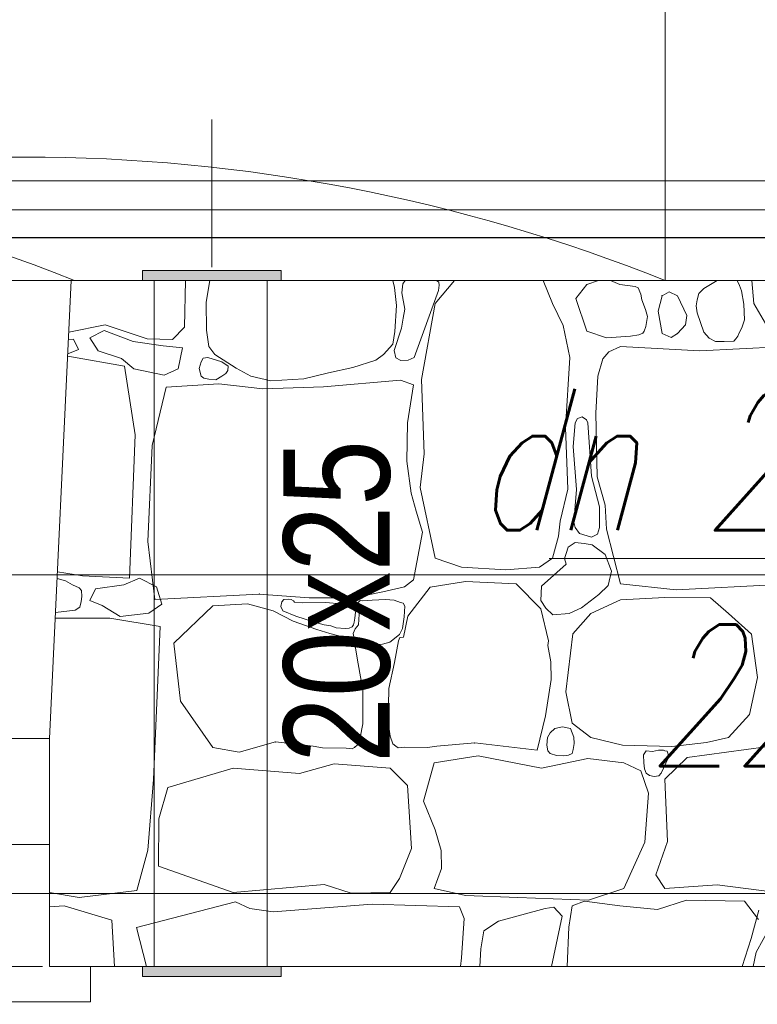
# Model space of a CAD drawing. Header units: millimetres. Extents: x -573548 to 674770, y -210017 to -47794.
# Tile 129 of 234: x 102765 to 103807, y -105629 to -104237. Entities that reach past the tile are written whole.
import ezdxf
from ezdxf import colors
from ezdxf.entities.mleader import LeaderData, LeaderLine
from ezdxf.enums import TextEntityAlignment as Align
from ezdxf.lldxf.tags import DXFTag
from ezdxf.math import Vec2, Vec3

# ---------------------------------------------------------------- set-up
doc = ezdxf.new("R2010")
doc.units = ezdxf.units.MM
for name, color, linetype, lineweight in [('A.02 RZUT PIWNICY_is$0$_HATCH_Nr_pióra__18', 8, 'Continuous', 9), ('A.02 RZUT PIWNICY_is$0$detalokna_Nr_pióra__2', 8, 'Continuous', 9), ('A.02 RZUT PIWNICY_is$0$detalokna_Nr_pióra__8', 8, 'Continuous', 9), ('A.02 RZUT PIWNICY_is$0$Nowe_A_okno_Nr_pióra__59', 8, 'Continuous', 9), ('A.02 RZUT PIWNICY_is$0$OBRYS PARTERU#1_Nr_pióra__1', 8, 'Continuous', 9), ('A.02 RZUT PIWNICY_is$0$podciagi_Nr_pióra__1', 8, 'Continuous', 9), ('A.02 RZUT PIWNICY_is$0$PRZERYWANA_Nr_pióra__8', 8, 'Continuous', 9), ('A.02 RZUT PIWNICY_is$0$SCHODY_Nr_pióra__1', 8, 'Continuous', 9), ('A.02 RZUT PIWNICY_is$0$strop_cieniej_Nr_pióra__1', 8, 'Continuous', 9), ('A.02 RZUT PIWNICY_is$0$Structural - Bearing_Nr_pióra__21', 8, 'Continuous', 9), ('A.02 RZUT PIWNICY_is$0$Structural - Grid', 8, 'Continuous', 9), ('A.02 RZUT PIWNICY_is$0$Structural - Grid_Nr_pióra__17', 8, 'Continuous', 9), ('A.02 RZUT PIWNICY_is$0$WYCIĄG_Nr_pióra__1', 8, 'Continuous', 9), ('GB - OPISY', 7, 'Continuous', 13), ('IS_Przyłącza_o.p._Powrót', 142, 'DASH', 18)]:
    doc.layers.add(name, color=color, linetype=linetype, lineweight=lineweight)
doc.layers.add('IS_Zasilanie', color=1, linetype='SOLID', lineweight=30, true_color=0xff0000)
doc.styles.add('A.02 RZUT PIWNICY_is$0$STYL_AUTOMATYCZNY_1', font='arial.ttf')
doc.styles.add('A.02 RZUT PIWNICY_is$0$STYL_AUTOMATYCZNY_4', font='arial.ttf', dxfattribs={"width": 0.8})
doc.styles.add('JOLA_S', font='romans.shx', dxfattribs={"width": 0.7, "oblique": 15})
tags = doc.linetypes.add('DASH', pattern=[15, 10, -5]).pattern_tags.tags
tags[6:7] = [DXFTag(74, 4), DXFTag(75, 0), DXFTag(340, '0'), DXFTag(46, 0.0), DXFTag(50, 0.0), DXFTag(44, 0.0), DXFTag(45, 0.0)]
tags[4:5] = [DXFTag(74, 4), DXFTag(75, 0), DXFTag(340, '0'), DXFTag(46, 0.0), DXFTag(50, 0.0), DXFTag(44, 0.0), DXFTag(45, 0.0)]
tags = doc.linetypes.add('SOLID', pattern=[10, 10, 0]).pattern_tags.tags
tags[6:7] = [DXFTag(74, 4), DXFTag(75, 0), DXFTag(340, '0'), DXFTag(46, 0.0), DXFTag(50, 0.0), DXFTag(44, 0.0), DXFTag(45, 0.0)]
tags[4:5] = [DXFTag(74, 4), DXFTag(75, 0), DXFTag(340, '0'), DXFTag(46, 0.0), DXFTag(50, 0.0), DXFTag(44, 0.0), DXFTag(45, 0.0)]

# ---------------------------------------------------------------- blocks, each defined once
blk = doc.blocks.new('*X48646')
at = {"layer": 'A.02 RZUT PIWNICY_is$0$_HATCH_Nr_pióra__18'}
for p, q in [((103568.1, -104671.6), (103569.3, -104605.5)), ((103603.8, -104605.5), (103598.6, -104635.9)), ((103864.7, -104615.6), (103862.6, -104605.5)), ((103876.5, -104610.1), (103875.4, -104622.9)), ((103879.8, -104605.5), (103876.5, -104610.1)), ((103949.8, -104605.5), (103922.2, -104638.1)), ((103927.3, -104607.7), (103924.1, -104605.5)), ((103927.1, -104619.4), (103927.8, -104612.3)), ((103927.8, -104612.3), (103927.3, -104607.7)), ((104088.2, -104638.1), (104075, -104605.5)), ((104136.5, -104611.3), (104121.2, -104630.7)), ((104153.4, -104605.5), (104136.5, -104611.3)), ((104170.3, -104605.6), (104170.1, -104605.5)), ((104183.5, -104611.3), (104170.3, -104605.6)), ((104205.1, -104613.8), (104183.5, -104611.3)), ((104321.1, -104605.5), (104302, -104616.7)), ((104352.3, -104612.5), (104349.4, -104605.5)), ((104355.3, -104620.3), (104352.3, -104612.5)), ((104369.8, -104605.5), (104373, -104638.1)), ((103867.8, -104640.9), (103864.7, -104615.6)), ((103875.4, -104622.9), (103879.2, -104646.2)), ((103892.5, -104714.5), (103927.1, -104619.4)), ((104209.1, -104615.8), (104205.1, -104613.8)), ((104213, -104625), (104209.1, -104615.8)), ((104214.5, -104632.8), (104213, -104625)), ((104243, -104627), (104237.6, -104648.9)), ((104253.1, -104621.6), (104243, -104627)), ((104264.8, -104627), (104253.1, -104621.6)), ((104278, -104655.1), (104264.8, -104627)), ((104295.2, -104623.8), (104292.6, -104632.7)), ((104302, -104616.7), (104295.2, -104623.8)), ((104358.8, -104639.1), (104355.3, -104620.3)), ((103598.6, -104635.9), (103599.1, -104675.5)), ((103865.2, -104677.8), (103867.8, -104640.9)), ((103922.2, -104638.1), (103902.8, -104745.5)), ((104103.4, -104669.1), (104088.2, -104638.1)), ((104121.2, -104630.7), (104136.5, -104676.9)), ((104219.7, -104646.3), (104214.5, -104632.8)), ((104292.6, -104632.7), (104291.3, -104641.5)), ((104359.8, -104661.3), (104358.8, -104639.1)), ((104373, -104638.1), (104392.4, -104672)), ((103879.2, -104646.2), (103877.3, -104658.6)), ((104222.3, -104656.3), (104219.7, -104646.3)), ((104237.6, -104648.9), (104243, -104680.6)), ((104291.3, -104641.5), (104292.9, -104651.3)), ((104292.9, -104651.3), (104302, -104678.6)), ((103404.3, -104678.6), (103455.9, -104668.3)), ((103455.9, -104668.3), (103515.3, -104688.1)), ((103877.3, -104658.6), (103874.7, -104672.9)), ((104220.1, -104670.3), (104222.3, -104656.3)), ((104264.8, -104680.6), (104276, -104668.3)), ((104276, -104668.3), (104278, -104655.1)), ((104356, -104672.2), (104359.8, -104661.3)), ((103454.3, -104676.2), (103434.2, -104686.5)), ((103495.6, -104691.9), (103454.3, -104676.2)), ((103550.8, -104688.9), (103568.1, -104671.6)), ((103599.1, -104675.5), (103602.4, -104698.8)), ((103862.6, -104695.3), (103865.2, -104677.8)), ((103874.7, -104672.9), (103864.5, -104704.3)), ((104112.9, -104714.5), (104103.4, -104669.1)), ((104136.5, -104676.9), (104164.5, -104686.4)), ((104198.4, -104684.4), (104210.3, -104682.3)), ((104210.3, -104682.3), (104216.1, -104680)), ((104216.1, -104680), (104217.8, -104676.9)), ((104217.8, -104676.9), (104220.1, -104670.3)), ((104243, -104680.6), (104256, -104686.1)), ((104256, -104686.1), (104264.8, -104680.6)), ((104302, -104678.6), (104309.7, -104686.9)), ((104350.3, -104684.1), (104352.3, -104678.6)), ((104352.3, -104678.6), (104356, -104672.2)), ((103403.8, -104688.7), (103411.2, -104688.4)), ((103411.2, -104688.4), (103418, -104703.1)), ((103434.2, -104686.5), (103446, -104705.1)), ((103537.8, -104697.7), (103495.6, -104691.9)), ((103515.3, -104688.1), (103550.8, -104688.9)), ((103849.3, -104710.3), (103862.6, -104695.3)), ((104164.5, -104686.4), (104198.4, -104684.4)), ((104309.7, -104686.9), (104318.4, -104691.6)), ((104318.4, -104691.6), (104330.8, -104691.7)), ((104330.8, -104691.7), (104344.5, -104691.4)), ((104344.5, -104691.4), (104347.3, -104688.1)), ((104347.3, -104688.1), (104350.3, -104684.1)), ((103418, -104703.1), (103402.8, -104709.1)), ((103446, -104705.1), (103478.9, -104715.9)), ((103565.2, -104700.7), (103537.8, -104697.7)), ((103558.9, -104730.6), (103565.2, -104700.7)), ((103602.4, -104698.8), (103610.6, -104710.3)), ((103610.6, -104710.3), (103641.2, -104729.5)), ((103838.3, -104718.1), (103849.3, -104710.3)), ((103864.5, -104704.3), (103866.8, -104714.9)), ((104167.8, -104706.2), (104159.2, -104716.1)), ((104184.3, -104698.8), (104167.8, -104706.2)), ((104296.6, -104705), (104184.3, -104698.8)), ((104422.4, -104698.8), (104296.6, -104705)), ((103408.4, -104713.3), (103402.7, -104712.7)), ((103483, -104726.4), (103408.4, -104713.3)), ((103478.9, -104715.9), (103496.1, -104730.6)), ((103591.5, -104720.5), (103588.7, -104729.7)), ((103594.3, -104715.4), (103591.5, -104720.5)), ((103601, -104714.3), (103594.3, -104715.4)), ((103620.5, -104720.5), (103601, -104714.3)), ((103629.9, -104726.5), (103620.5, -104720.5)), ((103805.8, -104728.6), (103838.3, -104718.1)), ((103866.8, -104714.9), (103873.9, -104718.7)), ((103873.9, -104718.7), (103884.2, -104718.2)), ((103884.2, -104718.2), (103892.5, -104714.5)), ((104106.7, -104813.2), (104112.9, -104714.5)), ((104159.2, -104716.1), (104152.1, -104740.9)), ((103498, -104823.5), (103483, -104726.4)), ((103496.1, -104730.6), (103539.2, -104739.4)), ((103539.2, -104739.4), (103558.9, -104730.6)), ((103588.7, -104729.7), (103591.5, -104740.7)), ((103620.5, -104740.7), (103626.6, -104737.2)), ((103626.6, -104737.2), (103629.4, -104732.6)), ((103629.4, -104732.6), (103629.9, -104726.5)), ((103641.2, -104729.5), (103661.6, -104740.7)), ((103736.6, -104744.7), (103771.5, -104736.1)), ((103771.5, -104736.1), (103805.8, -104728.6)), ((103616.5, -104751.6), (103541.8, -104756.1)), ((103591.5, -104740.7), (103595.5, -104743.6)), ((103595.5, -104743.6), (103602.2, -104745.2)), ((103602.2, -104745.2), (103612.1, -104745.7)), ((103612.1, -104745.7), (103620.5, -104740.7)), ((103678.7, -104758.5), (103616.5, -104751.6)), ((103661.6, -104740.7), (103690.1, -104747.3)), ((103690.1, -104747.3), (103736.6, -104744.7)), ((103873.3, -104746.3), (103764.6, -104755.7)), ((103891.5, -104753.1), (103873.3, -104746.3)), ((103902.8, -104745.5), (103906.9, -104850.7)), ((104152.1, -104740.9), (104149.3, -104792.9)), ((103541.8, -104756.1), (103522.4, -104839)), ((103764.6, -104755.7), (103678.7, -104758.5)), ((103883, -104806.6), (103891.5, -104753.1)), ((104149.3, -104792.9), (104151.3, -104883.3)), ((103882.1, -104860.8), (103883, -104806.6)), ((104120.4, -104806.6), (104117.3, -104840.2)), ((104123.5, -104800.7), (104120.4, -104806.6)), ((104130.1, -104798.3), (104123.5, -104800.7)), ((104136.4, -104802.5), (104130.1, -104798.3)), ((104138.1, -104806.6), (104136.4, -104802.5)), ((104143.4, -104882.3), (104138.1, -104806.6)), ((104110, -104900.7), (104106.7, -104813.2)), ((103490.1, -105026.2), (103498, -104823.5)), ((103522.4, -104839), (103515.9, -104974.7)), ((104117.3, -104840.2), (104121.9, -104901)), ((103888.5, -104906.1), (103882.1, -104860.8)), ((103906.9, -104850.7), (103901.2, -104898.2)), ((104154.7, -104925.7), (104143.4, -104882.3)), ((104151.3, -104883.3), (104162.5, -104923)), ((103901.2, -104898.2), (103922.2, -104998.1)), ((104098.9, -104945.7), (104110, -104900.7)), ((104121.9, -104901), (104118.3, -104947)), ((103895.5, -104931.4), (103888.5, -104906.1)), ((103904.4, -104961.4), (103895.5, -104931.4)), ((104154.5, -104954.7), (104154.7, -104925.7)), ((104162.5, -104923), (104164.5, -104957.2)), ((104096.8, -104967.1), (104098.9, -104945.7)), ((104118.3, -104947), (104120.4, -104954.7)), ((104120.4, -104954.7), (104126.5, -104963.3)), ((104151.6, -104964.1), (104154.5, -104954.7)), ((104164.5, -104957.2), (104184.3, -105034.4)), ((103515.9, -104974.7), (103525.9, -105056.4)), ((103891.5, -105028.7), (103904.4, -104961.4)), ((104088.2, -104998.1), (104096.8, -104967.1)), ((104126.5, -104963.3), (104143.1, -104968.4)), ((104143.1, -104968.4), (104151.6, -104964.1)), ((104110.3, -104982.5), (104107.3, -104991.5)), ((104120.4, -104975.9), (104110.3, -104982.5)), ((104132.7, -104977.4), (104120.4, -104975.9)), ((104144.4, -104979.3), (104132.7, -104977.4)), ((104162.8, -104993.1), (104144.4, -104979.3)), ((103922.2, -104998.1), (103959.4, -105010.9)), ((104070, -105010.9), (104088.2, -104998.1)), ((104107.3, -104991.5), (104105, -104998.6)), ((104105, -104998.6), (104107.3, -105006.8)), ((104171.7, -105016.5), (104162.8, -104993.1)), ((103959.4, -105010.9), (104022.1, -105014.6)), ((104022.1, -105014.6), (104070, -105010.9)), ((104107.3, -105006.8), (104072.7, -105037.5)), ((104167, -105036.6), (104171.7, -105016.5)), ((103399.9, -105030.1), (103387.9, -105027)), ((103388.3, -105017.5), (103423.7, -105022.9)), ((103409.7, -105035.6), (103399.9, -105030.1)), ((103423.7, -105022.9), (103490.1, -105026.2)), ((103482.4, -105035.6), (103504.1, -105026.6)), ((103504.1, -105026.6), (103528.2, -105038.6)), ((103878.8, -105038.7), (103891.5, -105028.7)), ((103419, -105040.1), (103409.7, -105035.6)), ((103422.5, -105044), (103419, -105040.1)), ((103422.6, -105052.5), (103422.5, -105044)), ((103434.3, -105057.9), (103442.1, -105041.6)), ((103442.1, -105041.6), (103482.4, -105035.6)), ((103528.2, -105038.6), (103536, -105063.3)), ((103848.5, -105045.9), (103878.8, -105038.7)), ((103883.7, -105080.1), (103915.2, -105039)), ((103915.2, -105039), (103965.1, -105031.1)), ((103965.1, -105031.1), (104037, -105034.4)), ((104037, -105034.4), (104071.9, -105069.5)), ((104072.7, -105037.5), (104071.7, -105057.8)), ((104153.7, -105049.6), (104167, -105036.6)), ((104184.3, -105034.4), (104263.2, -105042.7)), ((104263.2, -105042.7), (104422.4, -105034.4)), ((103421.7, -105059.2), (103422.6, -105052.5)), ((103451.7, -105065.1), (103434.3, -105057.9)), ((103525.9, -105056.4), (103673.7, -105048.9)), ((103673.7, -105048.9), (103744, -105054.2)), ((103708.3, -105056.5), (103705.4, -105059.8)), ((103714.3, -105055.9), (103708.3, -105056.5)), ((103718.6, -105056.7), (103714.3, -105055.9)), ((103721.9, -105058.3), (103718.6, -105056.7)), ((103723.6, -105060.2), (103721.9, -105058.3)), ((103744, -105054.2), (103806.8, -105054.2)), ((103806.8, -105054.2), (103848.5, -105045.9)), ((103816.4, -105058), (103813.3, -105061)), ((103820.1, -105058.4), (103816.4, -105058)), ((103833.4, -105057.4), (103820.1, -105058.4)), ((103852, -105056.6), (103833.4, -105057.4)), ((103864.2, -105057.7), (103852, -105056.6)), ((103873.3, -105061), (103864.2, -105057.7)), ((104071.7, -105057.8), (104078.8, -105068.8)), ((104129.3, -105068.4), (104153.7, -105049.6)), ((104184.3, -105057.1), (104142.2, -105076.5)), ((104247.1, -105053.8), (104184.3, -105057.1)), ((104311.5, -105054.2), (104247.1, -105053.8)), ((104337.1, -105076.5), (104311.5, -105054.2)), ((103385.6, -105075), (103413.3, -105071.6)), ((103413.3, -105071.6), (103419.8, -105067.2)), ((103419.8, -105067.2), (103421.7, -105059.2)), ((103477, -105080.7), (103451.7, -105065.1)), ((103536, -105063.3), (103517.3, -105075.9)), ((103608.2, -105065.6), (103552.7, -105118.4)), ((103656.8, -105062.9), (103608.2, -105065.6)), ((103693.1, -105072.7), (103656.8, -105062.9)), ((103705.4, -105059.8), (103704.3, -105066.4)), ((103704.3, -105066.4), (103707.1, -105072.7)), ((103734.4, -105061.1), (103723.6, -105060.2)), ((103767.6, -105061), (103734.4, -105061.1)), ((103788.8, -105062.9), (103767.6, -105061)), ((103797.2, -105064.3), (103788.8, -105062.9)), ((103804.9, -105067.9), (103797.2, -105064.3)), ((103807.9, -105070.7), (103804.9, -105067.9)), ((103809.8, -105074.4), (103807.9, -105070.7)), ((103813.3, -105061), (103812.9, -105067.3)), ((103812.9, -105067.3), (103814.8, -105077.4)), ((103877.3, -105061.5), (103873.3, -105061)), ((103879.3, -105066), (103877.3, -105061.5)), ((103878.7, -105081), (103879.3, -105066)), ((104071.9, -105069.5), (104082.6, -105115.1)), ((104078.8, -105068.8), (104088.8, -105078.3)), ((104111.7, -105076.5), (104129.3, -105068.4)), ((103385.7, -105083.1), (103385.2, -105083.3)), ((103424.1, -105083.1), (103385.7, -105083.1)), ((103462.5, -105083.1), (103424.1, -105083.1)), ((103533.4, -105094.8), (103462.5, -105083.1)), ((103517.3, -105075.9), (103477, -105080.7)), ((103721.7, -105087.4), (103693.1, -105072.7)), ((103707.1, -105072.7), (103725.1, -105080.2)), ((103725.1, -105080.2), (103750.1, -105088.3)), ((103807.8, -105088.6), (103808.9, -105083)), ((103808.9, -105083), (103809.3, -105078.6)), ((103809.3, -105078.6), (103809.8, -105074.4)), ((103814.8, -105077.4), (103813.8, -105092.3)), ((103876, -105097.5), (103878.7, -105081)), ((103877.4, -105109.9), (103883.7, -105080.1)), ((104088.8, -105078.3), (104111.7, -105076.5)), ((104142.2, -105076.5), (104117.1, -105105)), ((104369.3, -105105.4), (104337.1, -105076.5)), ((103524, -105310.9), (103533.4, -105094.8)), ((103755, -105098.8), (103721.7, -105087.4)), ((103750.1, -105088.3), (103765.2, -105092.3)), ((103773.3, -105104.4), (103755, -105098.8)), ((103765.2, -105092.3), (103774.7, -105094)), ((103774.7, -105094), (103782.4, -105096.5)), ((103782.4, -105096.5), (103794.9, -105097.6)), ((103794.9, -105097.6), (103800.6, -105097.2)), ((103800.6, -105097.2), (103804.9, -105095.1)), ((103804.9, -105095.1), (103807, -105092.4)), ((103809, -105098), (103806.3, -105104.6)), ((103807, -105092.4), (103807.8, -105088.6)), ((103813.8, -105092.3), (103809, -105098)), ((103872, -105105.8), (103876, -105097.5)), ((103793.1, -105109.6), (103773.3, -105104.4)), ((103801.6, -105111.3), (103793.1, -105109.6)), ((103808.2, -105116.7), (103801.6, -105111.3)), ((103806.3, -105104.6), (103807.7, -105111.8)), ((103807.7, -105111.8), (103813.3, -105116.7)), ((103858, -105116.7), (103872, -105105.8)), ((103870.6, -105115.1), (103872.4, -105110.4)), ((103872.4, -105110.4), (103877.4, -105109.9)), ((104117.1, -105105), (104107.1, -105187.2)), ((104377.9, -105166.9), (104369.3, -105105.4)), ((103552.7, -105118.4), (103562.5, -105200.2)), ((103813.3, -105147.4), (103808.2, -105116.7)), ((103813.3, -105116.7), (103820.7, -105118.9)), ((103820.7, -105118.9), (103832.4, -105120)), ((103832.4, -105120), (103847.8, -105119.8)), ((103847.8, -105119.8), (103858, -105116.7)), ((103864.6, -105145.7), (103870.6, -105115.1)), ((104082.6, -105115.1), (104081.8, -105121.4)), ((104081.8, -105121.4), (104085.8, -105144.9)), ((103820, -105184.2), (103813.3, -105147.4)), ((103857, -105182.3), (103864.6, -105145.7)), ((104085.8, -105144.9), (104086.1, -105169.6)), ((104086.1, -105169.6), (104078.5, -105221.1)), ((104366.8, -105219.3), (104377.9, -105166.9)), ((103855.7, -105230.4), (103857, -105182.3)), ((103820, -105232.3), (103820, -105184.2)), ((104107.1, -105187.2), (104115.8, -105231.3)), ((103562.5, -105200.2), (103608.2, -105265.6)), ((104078.5, -105221.1), (104066.5, -105269.4)), ((104337.1, -105251.5), (104366.8, -105219.3)), ((103816.5, -105251.8), (103820, -105232.3)), ((103858.6, -105249.9), (103855.7, -105230.4)), ((104091.4, -105238.9), (104084.9, -105244.9)), ((104102.5, -105236.5), (104091.4, -105238.9)), ((104113.6, -105239), (104102.5, -105236.5)), ((104115.8, -105244.9), (104113.6, -105239)), ((104115.8, -105231.3), (104142.2, -105251.5)), ((103812.4, -105262.2), (103816.5, -105251.8)), ((103862.4, -105260.5), (103858.6, -105249.9)), ((104081, -105251.8), (104080.2, -105262.4)), ((104084.9, -105244.9), (104081, -105251.8)), ((104118.4, -105251.3), (104115.8, -105244.9)), ((104118.7, -105260.2), (104118.4, -105251.3)), ((104142.2, -105251.5), (104187.2, -105262.3)), ((104306.1, -105258.6), (104337.1, -105251.5)), ((103608.2, -105265.6), (103645.2, -105272.6)), ((103645.2, -105272.6), (103696.7, -105257.9)), ((103696.7, -105257.9), (103749.9, -105263.8)), ((103749.9, -105263.8), (103763.2, -105266.2)), ((103763.2, -105266.2), (103796.3, -105266.8)), ((103796.3, -105266.8), (103804.9, -105267.8)), ((103804.9, -105267.8), (103808.2, -105265.6)), ((103808.2, -105265.6), (103812.4, -105262.2)), ((103866.5, -105263.9), (103862.4, -105260.5)), ((103869.8, -105266.2), (103866.5, -105263.9)), ((103878.4, -105265.5), (103869.8, -105266.2)), ((103911.5, -105265.8), (103878.4, -105265.5)), ((103924.8, -105263.7), (103911.5, -105265.8)), ((103978.2, -105259.3), (103924.8, -105263.7)), ((104066.5, -105269.4), (103978.2, -105259.3)), ((104080.2, -105262.4), (104081.7, -105270.6)), ((104117.4, -105268.7), (104118.7, -105260.2)), ((104187.2, -105262.3), (104257, -105264.3)), ((104257, -105264.3), (104306.1, -105258.6)), ((104389.9, -105264.8), (104278.5, -105280)), ((103921, -105287.5), (103983.3, -105277.6)), ((103983.3, -105277.6), (104072.5, -105294.9)), ((104072.5, -105294.9), (104138.1, -105281.3)), ((104081.7, -105270.6), (104084.9, -105274.3)), ((104084.9, -105274.3), (104093.7, -105277.3)), ((104093.7, -105277.3), (104104.2, -105277.4)), ((104104.2, -105277.4), (104111, -105276.7)), ((104111, -105276.7), (104115.8, -105274.3)), ((104115.8, -105274.3), (104117.4, -105268.7)), ((104138.1, -105281.3), (104188.9, -105287.5)), ((104220.8, -105270.6), (104216.9, -105276.3)), ((104216.9, -105276.3), (104217.4, -105287.3)), ((104229.7, -105271.3), (104220.8, -105270.6)), ((104238.1, -105269.5), (104229.7, -105271.3)), ((104245, -105269.7), (104238.1, -105269.5)), ((104242, -105302.3), (104251.7, -105280.8)), ((104247.1, -105270.6), (104245, -105269.7)), ((104250.5, -105271.1), (104247.1, -105270.6)), ((104278.5, -105280), (104247.1, -105310.6)), ((104251.5, -105275.1), (104250.5, -105271.1)), ((104251.7, -105280.8), (104251.5, -105275.1)), ((103636.9, -105294.9), (103544.4, -105322.6)), ((103730.3, -105302.7), (103636.9, -105294.9)), ((103779.4, -105289.1), (103730.3, -105302.7)), ((103858.7, -105294.9), (103779.4, -105289.1)), ((103883.4, -105319.7), (103858.7, -105294.9)), ((103905.7, -105341.9), (103921, -105287.5)), ((104188.9, -105287.5), (104213.2, -105298.6)), ((104217.4, -105287.3), (104218.2, -105296.1)), ((104213.2, -105298.6), (104224, -105330.4)), ((104218.2, -105296.1), (104220.8, -105302.3)), ((104220.8, -105302.3), (104225.2, -105305.5)), ((104225.2, -105305.5), (104232.1, -105306.9)), ((104232.1, -105306.9), (104238.3, -105306)), ((104238.3, -105306), (104242, -105302.3)), ((103516.2, -105411.2), (103524, -105310.9)), ((103544.4, -105322.6), (103531.9, -105366.7)), ((103888.8, -105408.4), (103883.4, -105319.7)), ((104247.1, -105310.6), (104250.8, -105398.9)), ((104224, -105330.4), (104218.6, -105399.7)), ((103922.2, -105382), (103905.7, -105341.9)), ((103531.9, -105366.7), (103531.1, -105433.8)), ((103930.9, -105411.3), (103922.2, -105382)), ((104218.6, -105399.7), (104188.9, -105465.4)), ((104250.8, -105398.9), (104234.3, -105446)), ((103500.6, -105468), (103516.2, -105411.2)), ((103871.8, -105450.9), (103888.8, -105408.4)), ((103931.3, -105436.9), (103930.9, -105411.3)), ((103531.1, -105433.8), (103636.9, -105470.7)), ((103921, -105465.4), (103931.3, -105436.9)), ((104234.3, -105446), (104247.1, -105465.4)), ((103636.9, -105470.7), (103765.3, -105459.6)), ((103765.3, -105459.6), (103803.7, -105472)), ((103858.7, -105470.7), (103871.8, -105450.9)), ((104247.1, -105465.4), (104321, -105460)), ((104321, -105460), (104406, -105470.7)), ((103377.3, -105470.7), (103419.1, -105477.8)), ((103419.1, -105477.8), (103500.6, -105468)), ((103803.7, -105472), (103858.7, -105470.7)), ((103965.1, -105474.9), (103921, -105465.4)), ((104039, -105477.8), (103965.1, -105474.9)), ((104188.9, -105465.4), (104138.9, -105481.9)), ((103397.7, -105489.7), (103377.3, -105491.3)), ((103465.2, -105509.9), (103397.7, -105489.7)), ((103500, -105520.4), (103639.9, -105484)), ((103639.9, -105484), (103660.1, -105493.4)), ((103693.4, -105498.4), (103833.4, -105487.3)), ((103833.4, -105487.3), (103956.8, -105491)), ((104138.9, -105481.9), (104039, -105477.8)), ((104115.8, -105489.7), (104111.3, -105519.9)), ((104133.2, -105483.1), (104115.8, -105489.7)), ((104183.5, -105489.7), (104133.2, -105483.1)), ((104236.4, -105494.7), (104183.5, -105489.7)), ((104277.6, -105481.9), (104236.4, -105494.7)), ((104359.4, -105483.1), (104277.6, -105481.9)), ((104379.6, -105509.1), (104359.4, -105483.1)), ((103660.1, -105493.4), (103693.4, -105498.4)), ((103956.8, -105491), (103963.4, -105507.5)), ((104077.8, -105493.4), (104011.7, -105511.3)), ((104090.2, -105491.8), (104077.8, -105493.4)), ((104086.7, -105575.5), (104101.9, -105504.2)), ((104101.9, -105504.2), (104090.2, -105491.8)), ((104368.9, -105536), (104380, -105495.9)), ((103469.2, -105575.5), (103465.2, -105509.9)), ((103963.4, -105507.5), (103959.7, -105563.2)), ((104011.7, -105511.3), (103991.1, -105525.2)), ((103514, -105575.5), (103500, -105520.4)), ((103991.1, -105525.2), (103987, -105550.4)), ((104111.3, -105519.9), (104108.9, -105575.5)), ((104396.1, -105519.5), (104376.3, -105555.4)), ((104356.1, -105575.5), (104368.9, -105536)), ((103987, -105550.4), (103985.6, -105575.5)), ((104376.3, -105555.4), (104371.9, -105575.5)), ((103959.7, -105563.2), (103958, -105575.5))]:
    blk.add_line(p, q, dxfattribs=at)
for p in [(104243, -104627), (104264.8, -104680.6), (103673.7, -105048.9), (103696.7, -105257.9), (103808.2, -105265.6), (103808.2, -105265.6), (103866.5, -105263.9), (103866.5, -105263.9), (103978.2, -105259.3)]:
    blk.add_point(p, dxfattribs=at)
blk = doc.blocks.new('A.02 RZUT PIWNICY_is$0$Wypełnienie_26_1')
at = {"layer": 'A.02 RZUT PIWNICY_is$0$_HATCH_Nr_pióra__18'}
blk.add_blockref('*X48646', (0, 0), dxfattribs=at)
blk = doc.blocks.new('A.02 RZUT PIWNICY_is$0$Standardowy znacznik osi_3')
at = {"layer": 'A.02 RZUT PIWNICY_is$0$Structural - Grid_Nr_pióra__17'}
blk.add_line((2962.2, 0), (40906.6, 0), dxfattribs=at)
at = {"layer": 'A.02 RZUT PIWNICY_is$0$Structural - Grid_Nr_pióra__17', "style": 'A.02 RZUT PIWNICY_is$0$STYL_AUTOMATYCZNY_1'}
for tag, p in [('AC_MarkerText_1_0', (-250, -335)), ('AC_MarkerText_1_1', (44118.7, -335))]:
    blk.add_attdef(tag, text='', height=350, rotation=180, dxfattribs=at).set_placement(p, align=Align.TOP_CENTER)
blk = doc.blocks.new('A.02 RZUT PIWNICY_is')
at = {"layer": 'A.02 RZUT PIWNICY_is$0$WYCIĄG_Nr_pióra__1'}
for points in [[(103704.5, -104605.5), (103704.5, -104591.5), (103508.7, -104591.5), (103508.7, -104605.5)], [(103704.5, -105589.5), (103704.5, -105575.5), (103508.7, -105575.5), (103508.7, -105589.5)], [(103704.5, -105589.5), (103704.5, -105575.5), (103508.7, -105575.5), (103508.7, -105589.5)]]:
    blk.add_hatch(color=256, dxfattribs=at).paths.add_polyline_path(points)
at = {"layer": 'A.02 RZUT PIWNICY_is$0$detalokna_Nr_pióra__2'}
blk.add_line((102477.9, -104605.5), (103407.7, -104605.5), dxfattribs=at)
blk.add_lwpolyline([(102499.4, -105578.2), (102499.4, -105625.5), (103435.1, -105625.5), (103435.1, -105575.5)], dxfattribs=at)
at = {"layer": 'A.02 RZUT PIWNICY_is$0$detalokna_Nr_pióra__8'}
blk.add_line((102547.3, -105575.5), (103367.3, -105575.5), dxfattribs=at)
at = {"layer": 'A.02 RZUT PIWNICY_is$0$Nowe_A_okno_Nr_pióra__59'}
blk.add_lwpolyline([(103377.3, -105403.1), (103377.3, -105253.1), (103317.3, -105253.1), (103317.3, -105308.1), (103297.3, -105308.1), (103297.3, -105348.1), (103317.3, -105348.1), (103317.3, -105403.1)], close=True, dxfattribs=at)
at = {"layer": 'A.02 RZUT PIWNICY_is$0$OBRYS PARTERU#1_Nr_pióra__1'}
blk.add_lwpolyline([(87547.3, -93022.2), (87547.3, -93622.2), (80856, -93622.2), (80856, -97482.2), (80306.7, -97482.2), (80306.7, -101132.2), (82397.3, -101132.2), (82397.3, -105082.2), (87537.3, -105082.2), (87537.3, -105471.8), (106939.7, -105472.5), (118516.4, -105372.5), (118516.4, -93022.2)], close=True, dxfattribs=at)
at = {"layer": 'A.02 RZUT PIWNICY_is$0$podciagi_Nr_pióra__1'}
for centre, radius, start, end in [((103342.3, -106864.2), 2433.3, 68.1655, 111.8345), ((102939.8, -105724.7), 1214.8, 67.1108, 112.8892)]:
    blk.add_arc(centre, radius, start, end, dxfattribs=at)
at = {"layer": 'A.02 RZUT PIWNICY_is$0$PRZERYWANA_Nr_pióra__8'}
for p, q in [((103524.9, -104605.5), (103524.9, -105575.5)), ((103684.9, -104605.5), (103684.9, -105575.5))]:
    blk.add_line(p, q, dxfattribs=at)
at = {"layer": 'A.02 RZUT PIWNICY_is$0$SCHODY_Nr_pióra__1'}
blk.add_lwpolyline([(102540.9, -103178.9), (102542, -102719.7), (102653.8, -102719.7), (102653.8, -102516.4), (102542.5, -102516.4), (102547, -100756.5), (106537.3, -100784.5), (106537.3, -104505.5), (102541.9, -104505.5), (102543, -104078), (102210.2, -104077.8), (102210.2, -103178.7)], close=True, dxfattribs=at)
at = {"layer": 'A.02 RZUT PIWNICY_is$0$strop_cieniej_Nr_pióra__1'}
blk.add_line((104247.3, -100672.7), (104247.3, -104605.5), dxfattribs=at)
at = {"layer": 'A.02 RZUT PIWNICY_is$0$Structural - Bearing_Nr_pióra__21'}
for p, q in [((103407.7, -104605.5), (103377.3, -105253.1)), ((103407.7, -104605.5), (105457.9, -104605.5)), ((103377.3, -105253.1), (103377.3, -105565.5)), ((103377.3, -105383.1), (103377.3, -105575.5)), ((103377.3, -105575.5), (105517.3, -105575.5))]:
    blk.add_line(p, q, dxfattribs=at)
at = {"layer": 'A.02 RZUT PIWNICY_is$0$WYCIĄG_Nr_pióra__1'}
blk.add_lwpolyline([(103606.6, -104378), (103606.6, -104483.4), (103606.6, -104586.7)], dxfattribs=at)
for points in [[(103704.5, -104605.5), (103704.5, -104591.5), (103508.7, -104591.5), (103508.7, -104605.5)], [(103704.5, -105589.5), (103704.5, -105575.5), (103508.7, -105575.5), (103508.7, -105589.5)], [(103704.5, -105589.5), (103704.5, -105575.5), (103508.7, -105575.5), (103508.7, -105589.5)]]:
    blk.add_lwpolyline(points, close=True, dxfattribs=at)
at = {"layer": 'A.02 RZUT PIWNICY_is$0$_HATCH_Nr_pióra__18'}
blk.add_blockref('A.02 RZUT PIWNICY_is$0$Wypełnienie_26_1', (0, 0), dxfattribs=at)
at = {"layer": 'A.02 RZUT PIWNICY_is$0$Structural - Grid', "zscale": 1000, "rotation": 180}
blk.add_blockref('A.02 RZUT PIWNICY_is$0$Standardowy znacznik osi_3', (121686.6, -105021.8), dxfattribs=at)
at = {"layer": 'A.02 RZUT PIWNICY_is$0$SCHODY_Nr_pióra__1', "insert": (103860, -105287.6), "char_height": 150, "attachment_point": 7, "rotation": 90, "style": 'A.02 RZUT PIWNICY_is$0$STYL_AUTOMATYCZNY_4'}
blk.add_mtext('\\A1;{\\pql;\\fArial|b0|i0|c238|p0;\\W0.800000;20x25}', dxfattribs=at)

msp = doc.modelspace()

# ---------------------------------------------------------------- linework, layer by layer
at = {"layer": 'IS_Przyłącza_o.p._Powrót', "ltscale": 30}
msp.add_lwpolyline([(101922, -104544.6), (101922, -104464.7), (105913.7, -104464.7)], dxfattribs=at)
at = {"layer": 'IS_Zasilanie', "ltscale": 10}
msp.add_lwpolyline([(101985.7, -104544.6), (106013.7, -104544.6)], dxfattribs=at)

# ---------------------------------------------------------------- block references
at = {"ltscale": 10}
msp.add_blockref('A.02 RZUT PIWNICY_is', (-570.2, 0), dxfattribs=at)

# ---------------------------------------------------------------- leaders
at = {"layer": 'GB - OPISY'}
ml = msp.add_multileader_mtext('Standard', dxfattribs=at)
ml.set_content('dn 20x2,8\\P2273 W', color=256, style='JOLA_S')
ml.set_leader_properties(color=256, linetype='ByLayer', lineweight=-1)
ml.build(insert=Vec2(0, 0))
ml.multileader.update_dxf_attribs({"text_left_attachment_type": 6, "text_right_attachment_type": 6, "dogleg_length": 30, "arrow_head_size": 150})
ctx = ml.context
ctx.base_point, ctx.char_height, ctx.arrow_head_size, ctx.landing_gap_size, ctx.plane_origin, ctx.plane_x_axis = Vec3(103442.5, -104998.7), 200, 150, 30, Vec3(114271.2, -97566.7), Vec3(-1, 0)
ctx.left_attachment, ctx.right_attachment, ctx.text_align_type, ctx.attachment_type = 6, 6, 2, 2
notes = []
notes.append((ctx, [(0, (1, 1, 0), (104431.8, -104998.7), (-1, 0), 30, [(0, [(104912, -104440.9)], 256, [])])]))
ctx.mtext.insert, ctx.mtext.alignment, ctx.mtext.flow_direction = Vec3(104371.8, -104758.7), 3, 5
for ctx, leaders in notes:
    for number, flags, end, landing, length, lines in leaders:
        leader = LeaderData()
        leader.index, (leader.has_last_leader_line, leader.has_dogleg_vector, leader.attachment_direction) = number, flags
        leader.last_leader_point, leader.dogleg_vector, leader.dogleg_length = Vec3(end), Vec3(landing), length
        for number, points, colour, breaks in lines:
            line = LeaderLine()
            line.index, line.vertices, line.color, line.breaks = number, Vec3.list(points), colors.encode_raw_color(colour), breaks
            leader.lines.append(line)
        ctx.leaders.append(leader)

doc.saveas('drawing.dxf')
